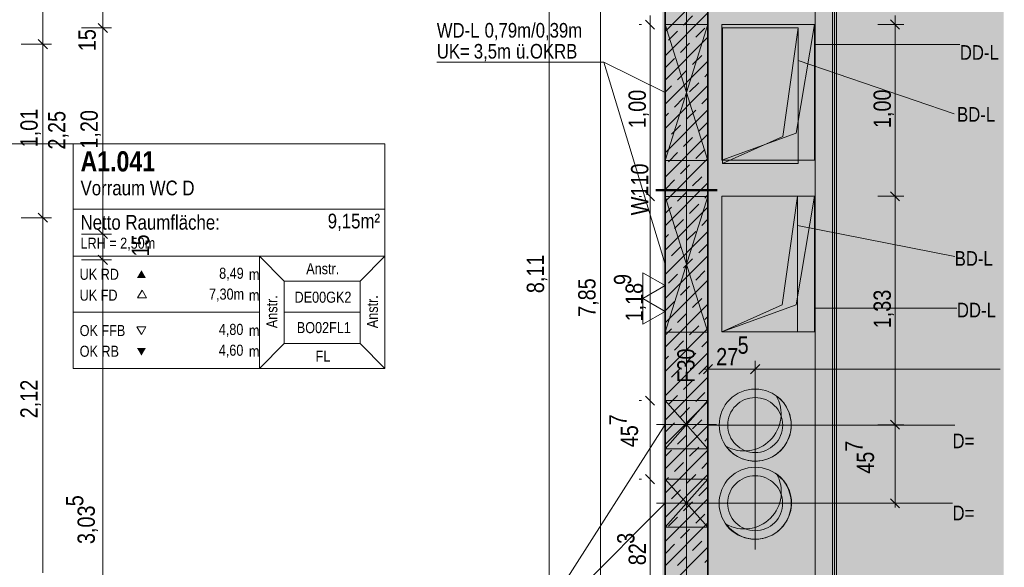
# Model space of a CAD drawing. Extents: x -620 to 300, y 62 to 1107.
# Tile 84 of 256: x -38 to 76, y 653 to 717. Entities that reach past the tile are written whole.
import ezdxf
from ezdxf.lldxf.tags import DXFTag

# ---------------------------------------------------------------- set-up
doc = ezdxf.new("R2010")
doc.units = 0
doc.layers.get('0').update_dxf_attribs({"lineweight": 35})
for name, color, linetype, lineweight, true_color in [('00 -Bauelemente -Dämmung innen', 7, 'Continuous', 9, 0xff7fe6), ('00 -Bauelemente -Gipskarton', 7, 'Continuous', 9, 0xff7fe6), ('30 -34 Innenwände- 1 tragend', 7, 'Continuous', 13, 0xdd0806), ('30 -34 Innenwände- 11 Durchbruch', 4, 'Continuous', 9, 0x00ffff), ('30 -34 Innenwände- 2 nichttragend', 7, 'Continuous', 18, 0xff7fe6), ('30 -35 Decken- 11 Bodendurchbruch', 7, 'Continuous', 15, 0x599559), ('30 -35 Decken- 11 Durchbruch', 5, 'Continuous', 15, 0x0000ff), ('70 -72 Beschriftung- 2 Beschriftung Bauteile', 7, 'Continuous', 9, 0x9999ff), ('70 -75 Raumstempel- 1 Raumstempel', 1, 'Continuous', 50, 0xff0000), ('70 -75 Raumstempel-2 Verweislinie', 1, 'Continuous', 9, 0xff0000), ('70 -76 Bemaßung- 2 Allgemein', 9, 'Continuous', 5, 0x808080), ('iwb_Layout BA_Markierung', 7, 'Continuous', 9, 0xbadcdc), ('iwb_Schraffur_ F30_feuerhemmend', 7, 'Continuous', 13, 0xff6600), ('iwb_Sichtbeton', 2, 'Continuous', 50, 0xffff00), ('iwb_Sichtbeton-Shading', 2, 'Continuous', 50, 0xffff00)]:
    doc.layers.add(name, color=color, linetype=linetype, lineweight=lineweight, true_color=true_color)
for name, color, linetype, lineweight in [('70 -71 Achsen- 1 Gebäudeachsen', 7, 'STRICHPUNKT2-A06G9FR98I', 18), ('70 -75 Raumstempel- 3 Wandstempel', 7, 'Continuous', 50), ('Keine', 7, 'Continuous', 9)]:
    doc.layers.add(name, color=color, linetype=linetype, lineweight=lineweight)
doc.styles.get("Standard").update_dxf_attribs({"font": 'ARIALN.TTF'})
tags = doc.linetypes.add('grob-A06G9FRA8I', pattern=[14, 3, -8, 3]).pattern_tags.tags
tags[8:9] = [DXFTag(74, 4), DXFTag(75, 0), DXFTag(340, '0'), DXFTag(46, 0.0), DXFTag(50, 0.0), DXFTag(44, 0.0), DXFTag(45, 0.0)]
tags[6:7] = [DXFTag(74, 4), DXFTag(75, 0), DXFTag(340, '0'), DXFTag(46, 0.0), DXFTag(50, 0.0), DXFTag(44, 0.0), DXFTag(45, 0.0)]
tags[4:5] = [DXFTag(74, 4), DXFTag(75, 0), DXFTag(340, '0'), DXFTag(46, 0.0), DXFTag(50, 0.0), DXFTag(44, 0.0), DXFTag(45, 0.0)]
tags = doc.linetypes.add('STRICHPUNKT2-A06G9FR98I', pattern=[12.7, 6.35, -3.175, 0, -3.175]).pattern_tags.tags
tags[10:11] = [DXFTag(74, 4), DXFTag(75, 0), DXFTag(340, '0'), DXFTag(46, 0.0), DXFTag(50, 0.0), DXFTag(44, 0.0), DXFTag(45, 0.0)]
tags[8:9] = [DXFTag(74, 4), DXFTag(75, 0), DXFTag(340, '0'), DXFTag(46, 0.0), DXFTag(50, 0.0), DXFTag(44, 0.0), DXFTag(45, 0.0)]
tags[6:7] = [DXFTag(74, 4), DXFTag(75, 0), DXFTag(340, '0'), DXFTag(46, 0.0), DXFTag(50, 0.0), DXFTag(44, 0.0), DXFTag(45, 0.0)]
tags[4:5] = [DXFTag(74, 4), DXFTag(75, 0), DXFTag(340, '0'), DXFTag(46, 0.0), DXFTag(50, 0.0), DXFTag(44, 0.0), DXFTag(45, 0.0)]

# ---------------------------------------------------------------- blocks, each defined once
blk = doc.blocks.new('Shading-A06G9FN58I', base_point=(42.22, 216.05))
at = {"layer": 'iwb_Sichtbeton-Shading', "color": 51, "true_color": 0xffff7f}
blk.add_solid([(37.22, 606.05), (36.62, 606.05), (37.22, 763.05), (36.62, 763.05)], dxfattribs=at)
blk = doc.blocks.new('Polygon-A06G9FR38I')
at = {"color": 0, "linetype": 'ByBlock', "lineweight": -2, "ltscale": 0.13}
blk.add_solid([(39.31, 82.72), (39.14, 1079.92), (76.38, 82.62), (76.38, 1079.92)], dxfattribs=at)
blk = doc.blocks.new('Referenz-A06G9FRB8I')
at = {"layer": '00 -Bauelemente -Dämmung innen', "color": 0, "linetype": 'Continuous', "ltscale": 0.13}
for p, q in [((54.42, 606.05), (54.42, 768.25)), ((56.42, 604.05), (56.42, 763.55))]:
    blk.add_line(p, q, dxfattribs=at)
at = {"layer": '00 -Bauelemente -Gipskarton', "color": 0, "linetype": 'Continuous', "ltscale": 0.13}
for p, q in [((56.42, 604.05), (56.42, 763.55)), ((56.67, 603.8), (56.67, 763.3)), ((56.92, 603.55), (56.92, 763.05))]:
    blk.add_line(p, q, dxfattribs=at)
at = {"layer": '30 -34 Innenwände- 1 tragend', "color": 0, "linetype": 'Continuous', "ltscale": 0.13}
for p, q in [((36.92, 763.05), (36.92, 606.05)), ((41.92, 763.05), (41.92, 606.05))]:
    blk.add_line(p, q, dxfattribs=at)
at = {"layer": '30 -34 Innenwände- 1 tragend', "color": 0, "lineweight": 35}
for p, q in [((36.92, 763.05), (36.92, 606.05)), ((41.92, 763.05), (41.92, 606.05))]:
    blk.add_line(p, q, dxfattribs=at)
at = {"layer": '30 -34 Innenwände- 1 tragend', "color": 0, "lineweight": 9}
for p, q in [((36.92, 715.64), (41.92, 720.64)), ((36.92, 715.64), (41.92, 720.64)), ((36.92, 712.81), (41.92, 717.81)), ((36.92, 712.81), (41.92, 717.81)), ((39.08, 716.38), (40.14, 717.44)), ((39.08, 716.38), (40.14, 717.44)), ((40.5, 714.97), (41.56, 716.03)), ((40.5, 714.97), (41.56, 716.03)), ((36.92, 709.98), (41.92, 714.98)), ((36.92, 709.98), (41.92, 714.98)), ((37.31, 714.62), (38.37, 715.68)), ((37.31, 714.62), (38.37, 715.68)), ((38.73, 713.2), (39.79, 714.26)), ((38.73, 713.2), (39.79, 714.26)), ((41.91, 713.56), (41.92, 713.57)), ((41.91, 713.56), (41.92, 713.57)), ((36.96, 711.43), (38.02, 712.49)), ((36.96, 711.43), (38.02, 712.49)), ((40.14, 711.79), (41.2, 712.85)), ((40.14, 711.79), (41.2, 712.85)), ((36.92, 707.16), (41.92, 712.16)), ((36.92, 707.16), (41.92, 712.16)), ((38.37, 710.02), (39.44, 711.08)), ((38.37, 710.02), (39.44, 711.08)), ((41.56, 710.37), (41.92, 710.74)), ((41.56, 710.37), (41.92, 710.74)), ((36.92, 704.33), (41.92, 709.33)), ((36.92, 704.33), (41.92, 709.33)), ((36.92, 708.57), (37.67, 709.31)), ((36.92, 708.57), (37.67, 709.31)), ((39.79, 708.61), (40.85, 709.67)), ((39.79, 708.61), (40.85, 709.67)), ((38.02, 706.84), (39.08, 707.9)), ((38.02, 706.84), (39.08, 707.9)), ((41.2, 707.19), (41.92, 707.91)), ((41.2, 707.19), (41.92, 707.91)), ((36.92, 701.5), (41.92, 706.5)), ((36.92, 701.5), (41.92, 706.5)), ((36.92, 705.74), (37.31, 706.13)), ((36.92, 705.74), (37.31, 706.13)), ((39.44, 705.42), (40.5, 706.48)), ((39.44, 705.42), (40.5, 706.48)), ((37.67, 703.66), (38.73, 704.72)), ((37.67, 703.66), (38.73, 704.72)), ((40.85, 704.01), (41.91, 705.07)), ((40.85, 704.01), (41.91, 705.07)), ((36.92, 698.67), (41.92, 703.67)), ((36.92, 698.67), (41.92, 703.67)), ((39.08, 702.24), (40.14, 703.3)), ((39.08, 702.24), (40.14, 703.3)), ((36.92, 702.91), (36.96, 702.95)), ((36.92, 702.91), (36.96, 702.95)), ((37.31, 700.47), (38.37, 701.53)), ((37.31, 700.47), (38.37, 701.53)), ((40.5, 700.83), (41.56, 701.89)), ((40.5, 700.83), (41.56, 701.89)), ((36.92, 695.84), (41.92, 700.84)), ((36.92, 695.84), (41.92, 700.84)), ((38.73, 699.06), (39.79, 700.12)), ((38.73, 699.06), (39.79, 700.12)), ((40.14, 697.65), (41.2, 698.71)), ((40.14, 697.65), (41.2, 698.71)), ((41.91, 699.41), (41.92, 699.43)), ((41.91, 699.41), (41.92, 699.43)), ((36.92, 693.01), (41.92, 698.01)), ((36.92, 693.01), (41.92, 698.01)), ((36.96, 697.29), (38.02, 698.35)), ((36.96, 697.29), (38.02, 698.35)), ((38.37, 695.88), (39.44, 696.94)), ((38.37, 695.88), (39.44, 696.94)), ((41.56, 696.23), (41.92, 696.6)), ((41.56, 696.23), (41.92, 696.6)), ((39.79, 694.46), (40.85, 695.52)), ((39.79, 694.46), (40.85, 695.52)), ((36.92, 690.18), (41.92, 695.18)), ((36.92, 690.18), (41.92, 695.18)), ((36.92, 694.43), (37.67, 695.17)), ((36.92, 694.43), (37.67, 695.17)), ((38.02, 692.7), (39.08, 693.76)), ((38.02, 692.7), (39.08, 693.76)), ((41.2, 693.05), (41.92, 693.77)), ((41.2, 693.05), (41.92, 693.77)), ((36.92, 687.36), (41.92, 692.36)), ((36.92, 687.36), (41.92, 692.36)), ((36.92, 691.6), (37.31, 691.99)), ((36.92, 691.6), (37.31, 691.99)), ((39.44, 691.28), (40.5, 692.34)), ((39.44, 691.28), (40.5, 692.34)), ((40.85, 689.87), (41.91, 690.93)), ((40.85, 689.87), (41.91, 690.93)), ((36.92, 684.53), (41.92, 689.53)), ((36.92, 684.53), (41.92, 689.53)), ((37.67, 689.51), (38.73, 690.57)), ((37.67, 689.51), (38.73, 690.57)), ((36.92, 688.77), (36.96, 688.81)), ((36.92, 688.77), (36.96, 688.81)), ((39.08, 688.1), (40.14, 689.16)), ((39.08, 688.1), (40.14, 689.16)), ((37.31, 686.33), (38.37, 687.39)), ((37.31, 686.33), (38.37, 687.39)), ((40.5, 686.68), (41.56, 687.75)), ((40.5, 686.68), (41.56, 687.75)), ((36.92, 681.7), (41.92, 686.7)), ((36.92, 681.7), (41.92, 686.7)), ((38.73, 684.92), (39.79, 685.98)), ((38.73, 684.92), (39.79, 685.98)), ((41.91, 685.27), (41.92, 685.29)), ((41.91, 685.27), (41.92, 685.29)), ((36.92, 678.87), (41.92, 683.87)), ((36.92, 678.87), (41.92, 683.87)), ((36.96, 683.15), (38.02, 684.21)), ((36.96, 683.15), (38.02, 684.21)), ((40.14, 683.5), (41.2, 684.56)), ((40.14, 683.5), (41.2, 684.56)), ((38.37, 681.74), (39.44, 682.8)), ((38.37, 681.74), (39.44, 682.8)), ((41.56, 682.09), (41.92, 682.46)), ((41.56, 682.09), (41.92, 682.46)), ((36.92, 676.04), (41.92, 681.04)), ((36.92, 676.04), (41.92, 681.04)), ((36.92, 680.29), (37.67, 681.03)), ((36.92, 680.29), (37.67, 681.03)), ((39.79, 680.32), (40.85, 681.38)), ((39.79, 680.32), (40.85, 681.38)), ((38.02, 678.55), (39.08, 679.61)), ((38.02, 678.55), (39.08, 679.61)), ((41.2, 678.91), (41.92, 679.63)), ((41.2, 678.91), (41.92, 679.63)), ((36.92, 673.21), (41.92, 678.21)), ((36.92, 673.21), (41.92, 678.21)), ((39.44, 677.14), (40.5, 678.2)), ((39.44, 677.14), (40.5, 678.2)), ((36.92, 677.46), (37.31, 677.85)), ((36.92, 677.46), (37.31, 677.85)), ((37.67, 675.37), (38.73, 676.43)), ((37.67, 675.37), (38.73, 676.43)), ((40.85, 675.72), (41.91, 676.79)), ((40.85, 675.72), (41.91, 676.79)), ((36.92, 670.39), (41.92, 675.39)), ((36.92, 670.39), (41.92, 675.39)), ((36.92, 674.63), (36.96, 674.66)), ((36.92, 674.63), (36.96, 674.66)), ((39.08, 673.96), (40.14, 675.02)), ((39.08, 673.96), (40.14, 675.02)), ((40.5, 672.54), (41.56, 673.6)), ((40.5, 672.54), (41.56, 673.6)), ((36.92, 667.56), (41.92, 672.56)), ((36.92, 667.56), (41.92, 672.56)), ((37.31, 672.19), (38.37, 673.25)), ((37.31, 672.19), (38.37, 673.25)), ((38.73, 670.78), (39.79, 671.84)), ((38.73, 670.78), (39.79, 671.84)), ((41.91, 671.13), (41.92, 671.14)), ((41.91, 671.13), (41.92, 671.14)), ((36.96, 669.01), (38.02, 670.07)), ((36.96, 669.01), (38.02, 670.07)), ((40.14, 669.36), (41.2, 670.42)), ((40.14, 669.36), (41.2, 670.42)), ((36.92, 664.73), (41.92, 669.73)), ((36.92, 664.73), (41.92, 669.73)), ((38.37, 667.59), (39.44, 668.65)), ((38.37, 667.59), (39.44, 668.65)), ((41.56, 667.95), (41.92, 668.31)), ((41.56, 667.95), (41.92, 668.31)), ((36.92, 661.9), (41.92, 666.9)), ((36.92, 661.9), (41.92, 666.9)), ((36.92, 666.14), (37.67, 666.89)), ((36.92, 666.14), (37.67, 666.89)), ((39.79, 666.18), (40.85, 667.24)), ((39.79, 666.18), (40.85, 667.24)), ((38.02, 664.41), (39.08, 665.47)), ((38.02, 664.41), (39.08, 665.47)), ((41.2, 664.76), (41.92, 665.49)), ((41.2, 664.76), (41.92, 665.49)), ((36.92, 659.07), (41.92, 664.07)), ((36.92, 659.07), (41.92, 664.07)), ((36.92, 663.31), (37.31, 663.7)), ((36.92, 663.31), (37.31, 663.7)), ((39.44, 663), (40.5, 664.06)), ((39.44, 663), (40.5, 664.06)), ((37.67, 661.23), (38.73, 662.29)), ((37.67, 661.23), (38.73, 662.29)), ((40.85, 661.58), (41.91, 662.64)), ((40.85, 661.58), (41.91, 662.64)), ((36.92, 656.24), (41.92, 661.24)), ((36.92, 656.24), (41.92, 661.24)), ((39.08, 659.81), (40.14, 660.88)), ((39.08, 659.81), (40.14, 660.88)), ((36.92, 660.49), (36.96, 660.52)), ((36.92, 660.49), (36.96, 660.52)), ((37.31, 658.05), (38.37, 659.11)), ((37.31, 658.05), (38.37, 659.11)), ((40.5, 658.4), (41.56, 659.46)), ((40.5, 658.4), (41.56, 659.46)), ((36.92, 653.42), (41.92, 658.42)), ((36.92, 653.42), (41.92, 658.42)), ((38.73, 656.63), (39.79, 657.69)), ((38.73, 656.63), (39.79, 657.69)), ((40.14, 655.22), (41.2, 656.28)), ((40.14, 655.22), (41.2, 656.28)), ((41.91, 656.99), (41.92, 657)), ((41.91, 656.99), (41.92, 657)), ((36.92, 650.59), (41.92, 655.59)), ((36.92, 650.59), (41.92, 655.59)), ((36.96, 654.87), (38.02, 655.93)), ((36.96, 654.87), (38.02, 655.93)), ((38.37, 653.45), (39.44, 654.51)), ((38.37, 653.45), (39.44, 654.51)), ((41.56, 653.8), (41.92, 654.17)), ((41.56, 653.8), (41.92, 654.17))]:
    blk.add_line(p, q, dxfattribs=at)
at = {"layer": '30 -34 Innenwände- 11 Durchbruch', "color": 0, "linetype": 'Continuous', "ltscale": 0.13}
for p, q in [((36.92, 716.43), (41.92, 716.43)), ((41.92, 716.43), (36.92, 700.63)), ((41.92, 700.63), (36.92, 716.43)), ((36.92, 700.63), (36.92, 716.43)), ((36.92, 716.43), (41.92, 700.63)), ((41.92, 716.43), (36.92, 700.63)), ((41.92, 700.63), (41.92, 716.43)), ((29.81, 712.05), (10.33, 712.05)), ((29.81, 712.05), (36.92, 688.53)), ((36.92, 708.53), (29.81, 712.05)), ((36.92, 700.63), (41.92, 700.63)), ((36.92, 680.63), (36.92, 696.43)), ((36.92, 696.43), (41.92, 680.63)), ((41.92, 696.43), (36.92, 680.63)), ((36.92, 696.43), (41.92, 696.43)), ((41.92, 696.43), (36.92, 680.63)), ((41.92, 680.63), (36.92, 696.43)), ((41.92, 680.63), (41.92, 696.43)), ((36.92, 680.63), (41.92, 680.63)), ((36.92, 672.66), (41.92, 672.66)), ((41.92, 672.66), (36.92, 667.06)), ((41.92, 667.06), (36.92, 672.66)), ((36.92, 667.06), (36.92, 672.66)), ((36.92, 672.66), (41.92, 667.06)), ((41.92, 672.66), (36.92, 667.06)), ((41.92, 667.06), (41.92, 672.66)), ((36.92, 669.86), (20.7, 644.49)), ((36.92, 667.06), (41.92, 667.06)), ((36.92, 657.91), (36.92, 663.51)), ((36.92, 663.51), (41.92, 657.91)), ((41.92, 663.51), (36.92, 657.91)), ((36.92, 663.51), (41.92, 663.51)), ((41.92, 663.51), (36.92, 657.91)), ((41.92, 657.91), (36.92, 663.51)), ((41.92, 657.91), (41.92, 663.51)), ((36.92, 660.71), (20.7, 644.49)), ((36.92, 657.91), (41.92, 657.91))]:
    blk.add_line(p, q, dxfattribs=at)
at = {"layer": '30 -34 Innenwände- 11 Durchbruch', "color": 0, "linetype": 'grob-A06G9FRA8I', "ltscale": 0.13}
for p, q in [((35.92, 669.86), (42.92, 669.86)), ((35.92, 660.71), (42.92, 660.71))]:
    blk.add_line(p, q, dxfattribs=at)
at = {"layer": '30 -34 Innenwände- 11 Durchbruch', "color": 0, "lineweight": 0}
for points in [[(39.42, 708.53), (36.92, 716.43), (39.42, 716.43)], [(39.42, 708.53), (39.42, 716.43), (41.92, 716.43)], [(39.42, 700.63), (36.92, 700.63), (39.42, 708.53)], [(39.42, 700.63), (39.42, 708.53), (41.92, 700.63)], [(39.42, 688.53), (36.92, 696.43), (39.42, 696.43)], [(39.42, 688.53), (39.42, 696.43), (41.92, 696.43)], [(39.42, 680.63), (36.92, 680.63), (39.42, 688.53)], [(39.42, 680.63), (39.42, 688.53), (41.92, 680.63)], [(39.42, 669.86), (36.92, 672.66), (39.42, 672.66)], [(39.42, 669.86), (39.42, 672.66), (41.92, 672.66)], [(39.42, 667.06), (36.92, 667.06), (39.42, 669.86)], [(39.42, 667.06), (39.42, 669.86), (41.92, 667.06)], [(39.42, 660.71), (36.92, 663.51), (39.42, 663.51)], [(39.42, 660.71), (39.42, 663.51), (41.92, 663.51)], [(39.42, 657.91), (36.92, 657.91), (39.42, 660.71)], [(39.42, 657.91), (39.42, 660.71), (41.92, 657.91)]]:
    blk.add_solid(points, dxfattribs=at)
at = {"layer": '30 -34 Innenwände- 2 nichttragend', "color": 0, "linetype": 'Continuous', "ltscale": 0.18}
for p, q in [((54.42, 606.05), (54.42, 768.25)), ((56.92, 603.55), (56.92, 763.05))]:
    blk.add_line(p, q, dxfattribs=at)
at = {"layer": '30 -35 Decken- 11 Bodendurchbruch', "color": 0, "linetype": 'Continuous', "ltscale": 0.15}
for p, q in [((43.62, 700.25), (43.62, 716.05)), ((43.62, 716.05), (52.42, 716.05)), ((52.42, 716.05), (50.66, 703.41)), ((52.42, 716.05), (50.66, 703.41)), ((52.42, 700.25), (52.42, 716.05)), ((70.63, 706.06), (52.42, 712.26)), ((50.66, 703.41), (43.62, 700.25)), ((50.66, 703.41), (43.62, 700.25)), ((43.62, 700.25), (52.42, 700.25)), ((43.54, 680.65), (43.54, 696.45)), ((43.54, 696.45), (52.34, 696.45)), ((52.34, 696.45), (50.58, 683.81)), ((52.34, 696.45), (50.58, 683.81)), ((52.34, 680.65), (52.34, 696.45)), ((70.67, 689.44), (52.34, 693.05)), ((50.58, 683.81), (43.54, 680.65)), ((50.58, 683.81), (43.54, 680.65)), ((43.54, 680.65), (52.34, 680.65)), ((45.16, 672.07), (45.4, 672.29)), ((45.4, 672.29), (45.65, 672.47)), ((45.65, 672.47), (45.92, 672.63)), ((45.92, 672.63), (46.2, 672.77)), ((46.2, 672.77), (46.5, 672.87)), ((46.5, 672.87), (46.8, 672.95)), ((46.8, 672.95), (47.11, 673)), ((47.11, 673), (47.43, 673.01)), ((47.43, 673.01), (47.74, 673)), ((47.74, 673), (48.05, 672.95)), ((48.05, 672.95), (48.36, 672.87)), ((48.36, 672.87), (48.65, 672.77)), ((48.65, 672.77), (48.93, 672.63)), ((48.93, 672.63), (49.2, 672.47)), ((49.2, 672.47), (49.46, 672.29)), ((49.46, 672.29), (49.69, 672.07)), ((44.47, 671.04), (44.6, 671.32)), ((44.6, 671.32), (44.77, 671.59)), ((44.77, 671.59), (44.95, 671.84)), ((44.95, 671.84), (45.16, 672.07)), ((49.69, 672.07), (49.9, 671.84)), ((49.9, 671.84), (50.09, 671.59)), ((50.09, 671.59), (50.25, 671.32)), ((50.25, 671.32), (50.38, 671.04)), ((44.23, 669.81), (44.24, 670.13)), ((44.24, 670.13), (44.29, 670.44)), ((44.29, 670.44), (44.36, 670.74)), ((44.36, 670.74), (44.47, 671.04)), ((50.38, 671.04), (50.49, 670.74)), ((50.49, 670.74), (50.56, 670.44)), ((50.56, 670.44), (50.61, 670.13)), ((50.61, 670.13), (50.63, 669.81)), ((44.24, 669.5), (44.23, 669.81)), ((44.29, 669.19), (44.24, 669.5)), ((44.36, 668.88), (44.29, 669.19)), ((44.47, 668.59), (44.36, 668.88)), ((50.49, 668.88), (50.38, 668.59)), ((50.56, 669.19), (50.49, 668.88)), ((50.61, 669.5), (50.56, 669.19)), ((50.63, 669.81), (50.61, 669.5)), ((44.6, 668.3), (44.47, 668.59)), ((44.77, 668.03), (44.6, 668.3)), ((44.95, 667.78), (44.77, 668.03)), ((45.16, 667.55), (44.95, 667.78)), ((49.9, 667.78), (49.69, 667.55)), ((50.09, 668.03), (49.9, 667.78)), ((50.25, 668.3), (50.09, 668.03)), ((50.38, 668.59), (50.25, 668.3)), ((45.4, 667.34), (45.16, 667.55)), ((45.65, 667.15), (45.4, 667.34)), ((45.92, 666.99), (45.65, 667.15)), ((46.2, 666.86), (45.92, 666.99)), ((46.5, 666.75), (46.2, 666.86)), ((46.8, 666.67), (46.5, 666.75)), ((47.11, 666.63), (46.8, 666.67)), ((47.43, 666.61), (47.11, 666.63)), ((47.74, 666.63), (47.43, 666.61)), ((48.05, 666.67), (47.74, 666.63)), ((48.36, 666.75), (48.05, 666.67)), ((48.65, 666.86), (48.36, 666.75)), ((48.93, 666.99), (48.65, 666.86)), ((49.2, 667.15), (48.93, 666.99)), ((49.46, 667.34), (49.2, 667.15)), ((49.69, 667.55), (49.46, 667.34)), ((45.16, 662.97), (45.39, 663.19)), ((45.39, 663.19), (45.65, 663.37)), ((45.65, 663.37), (45.92, 663.53)), ((45.92, 663.53), (46.2, 663.67)), ((46.2, 663.67), (46.5, 663.77)), ((46.5, 663.77), (46.8, 663.85)), ((46.8, 663.85), (47.11, 663.9)), ((47.11, 663.9), (47.42, 663.91)), ((47.42, 663.91), (47.74, 663.9)), ((47.74, 663.9), (48.05, 663.85)), ((48.05, 663.85), (48.35, 663.77)), ((48.35, 663.77), (48.65, 663.67)), ((48.65, 663.67), (48.93, 663.53)), ((48.93, 663.53), (49.2, 663.37)), ((49.2, 663.37), (49.45, 663.19)), ((49.45, 663.19), (49.69, 662.97)), ((44.47, 661.94), (44.6, 662.22)), ((44.6, 662.22), (44.76, 662.49)), ((44.76, 662.49), (44.95, 662.74)), ((44.95, 662.74), (45.16, 662.97)), ((49.69, 662.97), (49.9, 662.74)), ((49.9, 662.74), (50.09, 662.49)), ((50.09, 662.49), (50.25, 662.22)), ((50.25, 662.22), (50.38, 661.94)), ((44.22, 660.71), (44.24, 661.03)), ((44.24, 661.03), (44.29, 661.34)), ((44.29, 661.34), (44.36, 661.64)), ((44.36, 661.64), (44.47, 661.94)), ((50.38, 661.94), (50.49, 661.64)), ((50.49, 661.64), (50.56, 661.34)), ((50.56, 661.34), (50.61, 661.03)), ((50.61, 661.03), (50.62, 660.71)), ((44.24, 660.4), (44.22, 660.71)), ((44.29, 660.09), (44.24, 660.4)), ((44.36, 659.78), (44.29, 660.09)), ((44.47, 659.49), (44.36, 659.78)), ((50.49, 659.78), (50.38, 659.49)), ((50.56, 660.09), (50.49, 659.78)), ((50.61, 660.4), (50.56, 660.09)), ((50.62, 660.71), (50.61, 660.4)), ((44.6, 659.2), (44.47, 659.49)), ((44.76, 658.93), (44.6, 659.2)), ((44.95, 658.68), (44.76, 658.93)), ((45.16, 658.45), (44.95, 658.68)), ((49.9, 658.68), (49.69, 658.45)), ((50.09, 658.93), (49.9, 658.68)), ((50.25, 659.2), (50.09, 658.93)), ((50.38, 659.49), (50.25, 659.2)), ((45.39, 658.24), (45.16, 658.45)), ((45.65, 658.05), (45.39, 658.24)), ((45.92, 657.89), (45.65, 658.05)), ((46.2, 657.76), (45.92, 657.89)), ((46.5, 657.65), (46.2, 657.76)), ((46.8, 657.57), (46.5, 657.65)), ((47.11, 657.53), (46.8, 657.57)), ((47.42, 657.51), (47.11, 657.53)), ((47.74, 657.53), (47.42, 657.51)), ((48.05, 657.57), (47.74, 657.53)), ((48.35, 657.65), (48.05, 657.57)), ((48.65, 657.76), (48.35, 657.65)), ((48.93, 657.89), (48.65, 657.76)), ((49.2, 658.05), (48.93, 657.89)), ((49.45, 658.24), (49.2, 658.05)), ((49.69, 658.45), (49.45, 658.24))]:
    blk.add_line(p, q, dxfattribs=at)
at = {"layer": '30 -35 Decken- 11 Bodendurchbruch', "color": 0, "linetype": 'grob-A06G9FRA8I', "lineweight": 9, "ltscale": 0.13}
for p, q in [((47.43, 674.21), (47.43, 665.41)), ((43.03, 669.81), (51.83, 669.81)), ((47.42, 665.11), (47.42, 656.31)), ((43.02, 660.71), (51.82, 660.71))]:
    blk.add_line(p, q, dxfattribs=at)
at = {"layer": '30 -35 Decken- 11 Bodendurchbruch', "color": 0, "lineweight": 0}
for points in [[(52.42, 700.25), (50.66, 703.41), (52.42, 716.05)], [(50.66, 700.25), (43.62, 700.25), (50.66, 703.41)], [(50.66, 700.25), (50.66, 703.41), (52.42, 700.25)], [(52.34, 680.65), (50.58, 683.81), (52.34, 696.45)], [(50.58, 680.65), (43.54, 680.65), (50.58, 683.81)], [(50.58, 680.65), (50.58, 683.81), (52.34, 680.65)]]:
    blk.add_solid(points, dxfattribs=at)
at = {"layer": '30 -35 Decken- 11 Durchbruch', "color": 0, "linetype": 'Continuous', "ltscale": 0.15}
for p, q in [((43.55, 700.65), (43.55, 716.45)), ((43.55, 716.45), (54.35, 716.45)), ((54.35, 716.45), (52.19, 703.81)), ((54.35, 716.45), (52.19, 703.81)), ((54.35, 700.65), (54.35, 716.45)), ((71.27, 714.13), (54.35, 714.13)), ((52.19, 703.81), (43.55, 700.65)), ((52.19, 703.81), (43.55, 700.65)), ((43.55, 700.65), (54.35, 700.65)), ((43.55, 680.65), (43.55, 696.45)), ((43.55, 696.45), (54.35, 696.45)), ((54.35, 696.45), (52.19, 683.81)), ((54.35, 696.45), (52.19, 683.81)), ((54.35, 680.65), (54.35, 696.45)), ((52.19, 683.81), (43.55, 680.65)), ((52.19, 683.81), (43.55, 680.65)), ((54.35, 683.43), (70.93, 683.43)), ((43.55, 680.65), (54.35, 680.65)), ((45.09, 673.3), (45.45, 673.52)), ((45.45, 673.52), (45.82, 673.69)), ((45.82, 673.69), (46.21, 673.83)), ((46.21, 673.83), (46.61, 673.93)), ((46.61, 673.93), (47.01, 673.99)), ((47.01, 673.99), (47.43, 674.01)), ((47.43, 674.01), (47.84, 673.99)), ((47.84, 673.99), (48.25, 673.93)), ((48.25, 673.93), (48.65, 673.83)), ((48.65, 673.83), (49.03, 673.69)), ((49.03, 673.69), (49.41, 673.52)), ((49.41, 673.52), (49.76, 673.3)), ((43.93, 672.15), (44.18, 672.48)), ((44.18, 672.48), (44.46, 672.78)), ((44.46, 672.78), (44.76, 673.06)), ((44.76, 673.06), (45.09, 673.3)), ((49.76, 673.3), (50.09, 673.06)), ((50.09, 673.06), (50.4, 672.78)), ((50.4, 672.78), (50.67, 672.48)), ((50.67, 672.48), (50.92, 672.15)), ((43.41, 671.03), (43.55, 671.42)), ((43.55, 671.42), (43.72, 671.79)), ((43.72, 671.79), (43.93, 672.15)), ((50.92, 672.15), (51.13, 671.79)), ((51.13, 671.79), (51.31, 671.42)), ((51.31, 671.42), (51.45, 671.03)), ((43.23, 669.81), (43.25, 670.22)), ((43.25, 670.22), (43.31, 670.63)), ((43.31, 670.63), (43.41, 671.03)), ((51.45, 671.03), (51.55, 670.63)), ((51.55, 670.63), (51.61, 670.22)), ((51.61, 670.22), (51.63, 669.81)), ((43.25, 669.4), (43.23, 669.81)), ((43.31, 668.99), (43.25, 669.4)), ((43.41, 668.59), (43.31, 668.99)), ((51.55, 668.99), (51.45, 668.59)), ((51.61, 669.4), (51.55, 668.99)), ((51.63, 669.81), (51.61, 669.4)), ((70.67, 669.81), (52.83, 669.81)), ((43.55, 668.2), (43.41, 668.59)), ((43.72, 667.83), (43.55, 668.2)), ((43.93, 667.48), (43.72, 667.83)), ((51.13, 667.83), (50.92, 667.48)), ((51.31, 668.2), (51.13, 667.83)), ((51.45, 668.59), (51.31, 668.2)), ((44.18, 667.15), (43.93, 667.48)), ((44.46, 666.84), (44.18, 667.15)), ((44.76, 666.57), (44.46, 666.84)), ((45.09, 666.32), (44.76, 666.57)), ((50.09, 666.57), (49.76, 666.32)), ((50.4, 666.84), (50.09, 666.57)), ((50.67, 667.15), (50.4, 666.84)), ((50.92, 667.48), (50.67, 667.15)), ((45.45, 666.11), (45.09, 666.32)), ((45.82, 665.93), (45.45, 666.11)), ((46.21, 665.79), (45.82, 665.93)), ((46.61, 665.69), (46.21, 665.79)), ((47.01, 665.63), (46.61, 665.69)), ((47.43, 665.61), (47.01, 665.63)), ((47.84, 665.63), (47.43, 665.61)), ((48.25, 665.69), (47.84, 665.63)), ((48.65, 665.79), (48.25, 665.69)), ((49.03, 665.93), (48.65, 665.79)), ((49.41, 666.11), (49.03, 665.93)), ((49.76, 666.32), (49.41, 666.11)), ((45.09, 664.2), (45.44, 664.42)), ((45.44, 664.42), (45.82, 664.59)), ((45.82, 664.59), (46.21, 664.73)), ((46.21, 664.73), (46.61, 664.83)), ((46.61, 664.83), (47.01, 664.89)), ((47.01, 664.89), (47.42, 664.91)), ((47.42, 664.91), (47.84, 664.89)), ((47.84, 664.89), (48.24, 664.83)), ((48.24, 664.83), (48.64, 664.73)), ((48.64, 664.73), (49.03, 664.59)), ((49.03, 664.59), (49.4, 664.42)), ((49.4, 664.42), (49.76, 664.2)), ((43.93, 663.04), (44.18, 663.38)), ((44.18, 663.38), (44.45, 663.68)), ((44.45, 663.68), (44.76, 663.96)), ((44.76, 663.96), (45.09, 664.2)), ((49.76, 664.2), (50.09, 663.96)), ((50.09, 663.96), (50.39, 663.68)), ((50.39, 663.68), (50.67, 663.38)), ((50.67, 663.38), (50.92, 663.04)), ((43.41, 661.93), (43.54, 662.32)), ((43.54, 662.32), (43.72, 662.69)), ((43.72, 662.69), (43.93, 663.04)), ((50.92, 663.04), (51.13, 662.69)), ((51.13, 662.69), (51.3, 662.32)), ((51.3, 662.32), (51.44, 661.93)), ((43.22, 660.71), (43.24, 661.12)), ((43.24, 661.12), (43.31, 661.53)), ((43.31, 661.53), (43.41, 661.93)), ((51.44, 661.93), (51.54, 661.53)), ((51.54, 661.53), (51.6, 661.12)), ((51.6, 661.12), (51.62, 660.71)), ((43.24, 660.3), (43.22, 660.71)), ((43.31, 659.89), (43.24, 660.3)), ((43.41, 659.49), (43.31, 659.89)), ((51.54, 659.89), (51.44, 659.49)), ((51.6, 660.3), (51.54, 659.89)), ((51.62, 660.71), (51.6, 660.3)), ((70.42, 660.71), (52.82, 660.71)), ((43.54, 659.1), (43.41, 659.49)), ((43.72, 658.73), (43.54, 659.1)), ((43.93, 658.38), (43.72, 658.73)), ((51.13, 658.73), (50.92, 658.38)), ((51.3, 659.1), (51.13, 658.73)), ((51.44, 659.49), (51.3, 659.1)), ((44.18, 658.05), (43.93, 658.38)), ((44.45, 657.74), (44.18, 658.05)), ((44.76, 657.46), (44.45, 657.74)), ((45.09, 657.22), (44.76, 657.46)), ((50.09, 657.46), (49.76, 657.22)), ((50.39, 657.74), (50.09, 657.46)), ((50.67, 658.05), (50.39, 657.74)), ((50.92, 658.38), (50.67, 658.05)), ((45.44, 657.01), (45.09, 657.22)), ((45.82, 656.83), (45.44, 657.01)), ((46.21, 656.69), (45.82, 656.83)), ((46.61, 656.59), (46.21, 656.69)), ((47.01, 656.53), (46.61, 656.59)), ((47.42, 656.51), (47.01, 656.53)), ((47.84, 656.53), (47.42, 656.51)), ((48.24, 656.59), (47.84, 656.53)), ((48.64, 656.69), (48.24, 656.59)), ((49.03, 656.83), (48.64, 656.69)), ((49.4, 657.01), (49.03, 656.83)), ((49.76, 657.22), (49.4, 657.01))]:
    blk.add_line(p, q, dxfattribs=at)
at = {"layer": '30 -35 Decken- 11 Durchbruch', "color": 0, "linetype": 'grob-A06G9FRA8I', "lineweight": 9, "ltscale": 0.13}
for p, q in [((47.43, 675.21), (47.43, 664.41)), ((42.03, 669.81), (52.83, 669.81)), ((47.42, 666.11), (47.42, 655.31)), ((42.02, 660.71), (52.82, 660.71))]:
    blk.add_line(p, q, dxfattribs=at)
at = {"layer": '30 -35 Decken- 11 Durchbruch', "color": 0, "linetype": 'Continuous', "ltscale": 0.15}
for centre, major_axis, end_param in [((46.14, 671.1), (-2.13, -3.74), 2.607378), ((47.42, 669.82), (-3.41, -2.46), 3.463767), ((46.17, 662.02), (-2.13, -3.74), 2.607378), ((47.45, 660.74), (-3.41, -2.46), 3.463767)]:
    blk.add_ellipse(centre, major_axis=major_axis, ratio=1, start_param=0, end_param=end_param, dxfattribs=at)
at = {"layer": '30 -35 Decken- 11 Durchbruch', "color": 0, "lineweight": 0}
for points in [[(54.35, 700.65), (52.19, 703.81), (54.35, 716.45)], [(52.19, 700.65), (43.55, 700.65), (52.19, 703.81)], [(52.19, 700.65), (52.19, 703.81), (54.35, 700.65)], [(54.35, 680.65), (52.19, 683.81), (54.35, 696.45)], [(52.19, 680.65), (43.55, 680.65), (52.19, 683.81)], [(52.19, 680.65), (52.19, 683.81), (54.35, 680.65)]]:
    blk.add_solid(points, dxfattribs=at)
at = {"layer": '70 -71 Achsen- 1 Gebäudeachsen', "color": 0, "linetype": 'STRICHPUNKT2-A06G9FR98I', "ltscale": 0.18}
blk.add_line((39.42, 1076.99), (39.42, 77.55), dxfattribs=at)
at = {"layer": '70 -72 Beschriftung- 2 Beschriftung Bauteile', "color": 0}
for p, q in [((36.92, 686.05), (34.33, 687.55)), ((34.33, 687.55), (34.33, 684.55)), ((34.33, 684.55), (36.92, 686.05)), ((36.92, 683.05), (34.33, 684.55)), ((34.33, 684.55), (34.33, 681.55)), ((34.33, 681.55), (36.92, 683.05))]:
    blk.add_line(p, q, dxfattribs=at)
at = {"layer": '70 -75 Raumstempel- 1 Raumstempel', "color": 0, "lineweight": 9}
for p, q in [((-32.05, 702.55), (-32.05, 676.41)), ((4.27, 702.55), (-32.05, 702.55)), ((4.27, 676.41), (4.27, 702.55)), ((4.27, 694.95), (-32.05, 694.95)), ((-32.05, 689.48), (-10.32, 689.48)), ((-7.44, 686.58), (-10.32, 689.48)), ((4.27, 689.48), (-10.32, 689.48)), ((-10.32, 689.48), (-10.32, 676.41)), ((1.39, 686.58), (4.27, 689.48)), ((-7.44, 679.31), (-7.44, 686.58)), ((-7.44, 686.58), (1.39, 686.58)), ((1.39, 679.31), (1.39, 686.58)), ((-24.01, 685.52), (-24.54, 684.61)), ((-23.49, 684.61), (-24.01, 685.52)), ((-24.54, 684.61), (-23.49, 684.61)), ((-32.05, 682.94), (-10.32, 682.94)), ((1.39, 682.94), (-7.44, 682.94)), ((-24.08, 680.34), (-24.61, 681.25)), ((-24.61, 681.25), (-23.56, 681.25)), ((-23.56, 681.25), (-24.08, 680.34)), ((-7.44, 679.31), (-10.32, 676.41)), ((-7.44, 679.31), (1.39, 679.31)), ((1.39, 679.31), (4.27, 676.41)), ((4.27, 676.41), (-32.05, 676.41))]:
    blk.add_line(p, q, dxfattribs=at)
at = {"layer": '70 -75 Raumstempel- 1 Raumstempel', "color": 0, "lineweight": 0}
for points in [[(-23.56, 686.93), (-24.08, 687.84), (-24.61, 686.93)], [(-23.56, 678.8), (-24.08, 677.9), (-24.61, 678.8)]]:
    blk.add_solid(points, dxfattribs=at)
at = {"layer": '70 -75 Raumstempel-2 Verweislinie', "color": 0, "linetype": 'Continuous', "ltscale": 0.13}
blk.add_line((-32.05, 702.55), (-57.41, 702.55), dxfattribs=at)
at = {"layer": '70 -76 Bemaßung- 2 Allgemein', "color": 0, "linetype": 'Continuous', "ltscale": 0.13}
for p, q in [((23.42, 607.11), (23.42, 767.19)), ((29.42, 607.11), (29.42, 761.99)), ((-35.58, 715.21), (-35.58, 743.49)), ((-28.58, 716.05), (-28.58, 719.05)), ((-28.58, 717.05), (-28.58, 714.99)), ((-28.58, 717.05), (-28.58, 714.99)), ((35.18, 715.93), (35.18, 717.49)), ((63.73, 715.95), (63.73, 717.51)), ((-31.08, 716.05), (-27.58, 716.05)), ((-31.08, 716.05), (-27.58, 716.05)), ((33.92, 716.43), (34.18, 716.43)), ((33.92, 716.43), (34.18, 716.43)), ((35.71, 715.9), (34.65, 716.96)), ((34.65, 716.96), (35.71, 715.9)), ((35.18, 716.93), (35.18, 715.37)), ((61.73, 716.45), (64.73, 716.45)), ((61.73, 716.45), (64.73, 716.45)), ((63.2, 716.98), (64.26, 715.92)), ((64.26, 715.92), (63.2, 716.98)), ((63.73, 716.95), (63.73, 715.39)), ((-35.58, 713.15), (-35.58, 715.21)), ((-35.58, 715.15), (-35.58, 713.09)), ((-28.58, 693.11), (-28.58, 714.99)), ((-28.58, 714.99), (-28.58, 713.93)), ((35.18, 697.49), (35.18, 715.37)), ((63.73, 697.51), (63.73, 715.39)), ((-38.08, 714.15), (-34.58, 714.15)), ((-38.08, 714.15), (-34.58, 714.15)), ((-35.58, 695.01), (-35.58, 713.09)), ((63.73, 695.95), (63.73, 697.51)), ((33.92, 696.43), (34.18, 696.43)), ((33.92, 696.43), (34.18, 696.43)), ((35.71, 695.9), (34.65, 696.96)), ((34.65, 696.96), (35.71, 695.9)), ((35.18, 695.93), (35.18, 697.49)), ((35.18, 696.93), (35.18, 695.37)), ((61.73, 696.45), (64.73, 696.45)), ((61.73, 696.45), (64.73, 696.45)), ((64.26, 695.92), (63.2, 696.98)), ((63.2, 696.98), (64.26, 695.92)), ((63.73, 696.95), (63.73, 695.39)), ((35.18, 673.72), (35.18, 695.37)), ((63.73, 670.91), (63.73, 695.39)), ((-35.58, 692.95), (-35.58, 695.01)), ((-35.58, 694.95), (-35.58, 692.89)), ((-28.58, 693.11), (-28.58, 694.17)), ((-38.08, 693.95), (-34.58, 693.95)), ((-38.08, 693.95), (-34.58, 693.95)), ((-28.58, 691.05), (-28.58, 693.11)), ((-28.58, 691.05), (-28.58, 693.11)), ((-35.58, 652.61), (-35.58, 692.89)), ((-31.08, 692.05), (-27.58, 692.05)), ((-31.08, 692.05), (-27.58, 692.05)), ((-28.58, 689.05), (-28.58, 692.05)), ((-28.58, 690.05), (-28.58, 687.99)), ((-28.58, 690.05), (-28.58, 687.99)), ((-31.08, 689.05), (-27.58, 689.05)), ((-31.08, 689.05), (-27.58, 689.05)), ((-28.58, 687.99), (-28.58, 686.93)), ((-28.58, 629.41), (-28.58, 687.99)), ((41.92, 674.31), (41.92, 677.31)), ((47.42, 674.31), (47.42, 677.31)), ((47.42, 674.31), (47.42, 677.31)), ((41.39, 675.78), (42.46, 676.85)), ((41.42, 676.31), (42.98, 676.31)), ((46.36, 676.31), (42.98, 676.31)), ((47.92, 676.31), (46.36, 676.31)), ((47.96, 676.85), (46.89, 675.78)), ((46.89, 675.78), (47.96, 676.85)), ((46.92, 676.31), (48.48, 676.31)), ((75.97, 676.31), (48.48, 676.31)), ((35.18, 672.16), (35.18, 673.72)), ((33.92, 672.66), (34.18, 672.66)), ((33.92, 672.66), (34.18, 672.66)), ((34.65, 673.19), (35.71, 672.13)), ((35.71, 672.13), (34.65, 673.19)), ((35.18, 673.16), (35.18, 671.6)), ((35.18, 664.57), (35.18, 671.6)), ((64.26, 669.32), (63.2, 670.38)), ((63.2, 670.38), (64.26, 669.32)), ((63.73, 669.35), (63.73, 670.91)), ((63.73, 670.35), (63.73, 668.79)), ((61.73, 669.85), (64.73, 669.85)), ((61.73, 669.85), (64.73, 669.85)), ((63.73, 661.77), (63.73, 668.79)), ((35.18, 663.01), (35.18, 664.57)), ((33.92, 663.51), (34.18, 663.51)), ((33.92, 663.51), (34.18, 663.51)), ((34.65, 664.04), (35.71, 662.98)), ((35.71, 662.98), (34.65, 664.04)), ((35.18, 664.01), (35.18, 662.45)), ((35.18, 648.11), (35.18, 662.45)), ((64.26, 660.18), (63.2, 661.24)), ((63.73, 660.21), (63.73, 661.77)), ((61.73, 660.71), (64.73, 660.71))]:
    blk.add_line(p, q, dxfattribs=at)
at = {"layer": '70 -76 Bemaßung- 2 Allgemein', "color": 0, "linetype": 'Continuous', "lineweight": 20, "ltscale": 0.2}
for p, q in [((-29.11, 716.58), (-28.04, 715.52)), ((-29.11, 716.58), (-28.04, 715.52)), ((-35.04, 713.62), (-36.11, 714.68)), ((-36.11, 714.68), (-35.04, 713.62)), ((-36.11, 694.48), (-35.04, 693.42)), ((-35.04, 693.42), (-36.11, 694.48)), ((-28.04, 691.52), (-29.11, 692.58)), ((-28.04, 691.52), (-29.11, 692.58)), ((-29.11, 689.58), (-28.04, 688.52)), ((-29.11, 689.58), (-28.04, 688.52))]:
    blk.add_line(p, q, dxfattribs=at)
at = {"layer": 'Keine', "color": 0, "lineweight": 50}
blk.add_line((35.84, 697.17), (43.01, 697.17), dxfattribs=at)
at = {"layer": '30 -34 Innenwände- 11 Durchbruch', "color": 0, "linetype": 'Continuous', "ltscale": 0.13, "char_height": 1.7, "attachment_point": 1}
for s, insert in [('{\\fArial Narrow;WD-L}', (10.33, 716.62)), ('{\\fArial Narrow;0,79m/0,39m}', (15.9, 716.62)), ('{\\fArial Narrow;UK=}', (10.33, 714.18)), ('{\\fArial Narrow;3,5m}', (14.64, 714.18)), ('{\\fArial Narrow;ü.OKRB}', (19.56, 714.18))]:
    blk.add_mtext(s, dxfattribs=dict(at, insert=insert))
at = {"layer": '30 -35 Decken- 11 Bodendurchbruch', "color": 0, "linetype": 'Continuous', "ltscale": 0.15, "char_height": 1.7, "attachment_point": 1}
for insert in [(70.95, 706.83), (70.67, 690.06)]:
    blk.add_mtext('{\\fArial Narrow;BD-L}', dxfattribs=dict(at, insert=insert))
at = {"layer": '30 -35 Decken- 11 Durchbruch', "color": 0, "linetype": 'Continuous', "ltscale": 0.15, "char_height": 1.7, "attachment_point": 1}
for s, insert in [('{\\fArial Narrow;DD-L}', (71.27, 714.04)), ('{\\fArial Narrow;DD-L}', (70.93, 684.05)), ('{\\fArial Narrow;D=}', (70.42, 668.82)), ('{\\fArial Narrow;D=}', (70.42, 660.43))]:
    blk.add_mtext(s, dxfattribs=dict(at, insert=insert))
at = {"layer": '70 -75 Raumstempel- 1 Raumstempel', "color": 0, "linetype": 'Continuous', "ltscale": 0.5, "attachment_point": 1}
for s, insert, char_height, rotation in [('{\\fArial Narrow|b1|i0;A1.041}', (-31.18, 701.69), 2.3536, 0), ('{\\fArial Narrow;Vorraum WC D}', (-31.18, 698.27), 1.7117, 0), ('{\\fArial Narrow;Netto Raumfläche:}', (-31.18, 694.27), 1.7117, 0), ('{\\fArial Narrow;9,15m²}', (-2.38, 694.42), 1.7117, 0), ('{\\fArial Narrow;LRH = 2,50m}', (-31.18, 691.63), 1.2838, 0), ('{\\fArial Narrow;Anstr.}', (-4.88, 688.66), 1.2838, 0), ('{\\fArial Narrow;UK RD}', (-31.28, 688.01), 1.2838, 0), ('{\\fArial Narrow;8,49}', (-15.03, 688.13), 1.2838, 0), ('{\\fArial Narrow;m}', (-11.56, 688), 1.2838, 0), ('{\\fArial Narrow;UK FD}', (-31.28, 685.58), 1.2838, 0), ('{\\fArial Narrow;7,30m}', (-16.21, 685.7), 1.2838, 0), ('{\\fArial Narrow;m}', (-11.56, 685.57), 1.2838, 0), ('{\\fArial Narrow;Anstr.}', (-9.53, 681.09), 1.2838, 90), ('{\\fArial Narrow;DE00GK2}', (-6.24, 685.34), 1.2838, 0), ('{\\fArial Narrow;Anstr.}', (2.18, 681.09), 1.2838, 90), ('{\\fArial Narrow;OK FFB}', (-31.28, 681.46), 1.2838, 0), ('{\\fArial Narrow;4,80}', (-15.07, 681.59), 1.2838, 0), ('{\\fArial Narrow;BO02FL1}', (-5.98, 681.8), 1.2838, 0), ('{\\fArial Narrow;m}', (-11.56, 681.46), 1.2838, 0), ('{\\fArial Narrow;4,60}', (-15.07, 679.17), 1.2838, 0), ('{\\fArial Narrow;OK RB}', (-31.28, 679.05), 1.2838, 0), ('{\\fArial Narrow;m}', (-11.56, 679.05), 1.2838, 0), ('{\\fArial Narrow;FL}', (-3.79, 678.48), 1.2838, 0)]:
    blk.add_mtext(s, dxfattribs=dict(at, insert=insert, char_height=char_height, rotation=rotation))
at = {"layer": '70 -75 Raumstempel- 3 Wandstempel', "color": 0, "linetype": 'Continuous', "ltscale": 0.5, "char_height": 2.0138, "attachment_point": 1, "rotation": 90}
for s, insert in [('{\\fArial Narrow;W110}', (32.96, 694.23)), ('{\\fArial Narrow;F30}', (38.35, 674.75))]:
    blk.add_mtext(s, dxfattribs=dict(at, insert=insert))
at = {"layer": '70 -76 Bemaßung- 2 Allgemein', "color": 0, "linetype": 'Continuous', "ltscale": 0.13, "char_height": 2.0138, "attachment_point": 1, "rotation": 90}
for s, insert in [('{\\fArial Narrow;15}', (-31.42, 713.34)), ('{\\fArial Narrow;1,00}', (32.67, 704.36)), ('{\\fArial Narrow;1,00}', (61.22, 704.39)), ('{\\fArial Narrow;1,01}', (-38.19, 702.15)), ('{\\fArial Narrow;2,25}', (-34.96, 701.89)), ('{\\fArial Narrow;1,20}', (-31.19, 701.99)), ('{\\fArial Narrow;15}', (-25.21, 689.44)), ('{\\fArial Narrow;8,11}', (20.81, 685.17)), ('{\\fArial Narrow;7,85}', (26.81, 682.41)), ('{\\fArial Narrow;9}', (30.97, 686.12)), ('{\\fArial Narrow;1,18}', (32.32, 681.88)), ('{\\fArial Narrow;1,33}', (61.22, 681.08)), ('{\\fArial Narrow;2,12}', (-38.19, 670.6)), ('{\\fArial Narrow;7}', (30.42, 669.77)), ('{\\fArial Narrow;45}', (31.76, 667.23)), ('{\\fArial Narrow;7}', (57.92, 666.7)), ('{\\fArial Narrow;45}', (59.26, 664.15)), ('{\\fArial Narrow;5}', (-32.87, 660.36)), ('{\\fArial Narrow;3,03}', (-31.53, 655.96)), ('{\\fArial Narrow;3}', (31.34, 655.98)), ('{\\fArial Narrow;82}', (32.68, 653.5))]:
    blk.add_mtext(s, dxfattribs=dict(at, insert=insert))
at = {"layer": '70 -76 Bemaßung- 2 Allgemein', "color": 0, "linetype": 'Continuous', "ltscale": 0.13, "char_height": 2.0138, "attachment_point": 1}
for s, insert in [('{\\fArial Narrow;5}', (45.38, 680.13)), ('{\\fArial Narrow;27}', (42.88, 678.78))]:
    blk.add_mtext(s, dxfattribs=dict(at, insert=insert))
blk = doc.blocks.new('Referenz-A06G9FRD8I')
at = {"layer": 'iwb_Schraffur_ F30_feuerhemmend', "linetype": 'Continuous', "ltscale": 0.13}
blk.add_hatch(color=256, dxfattribs=at).paths.add_polyline_path([(36.92, 593.41), (36.92, 771.05), (41.93, 771.05), (41.93, 763.05), (41.92, 763.05), (41.92, 598.05), (46.52, 598.05), (46.52, 594.95), (41.92, 594.95), (41.92, 593.41)])
at = {"layer": 'iwb_Sichtbeton', "linetype": 'Continuous', "ltscale": 0.5}
blk.add_solid([(37.22, 606.05), (36.62, 606.05), (37.22, 763.05), (36.62, 763.05)], dxfattribs=at)

msp = doc.modelspace()

# ---------------------------------------------------------------- block references
at = {"color": 8, "lineweight": 25, "ltscale": 0.25, "true_color": 0x808080}
for name in ['Referenz-A06G9FRB8I', 'Referenz-A06G9FRD8I']:
    msp.add_blockref(name, (0, 0), dxfattribs=at)
msp.add_blockref('Shading-A06G9FN58I', (42.22, 216.05))
at = {"layer": 'iwb_Layout BA_Markierung', "ltscale": 0.13}
msp.add_blockref('Polygon-A06G9FR38I', (0, 0), dxfattribs=at)

doc.saveas('drawing.dxf')
